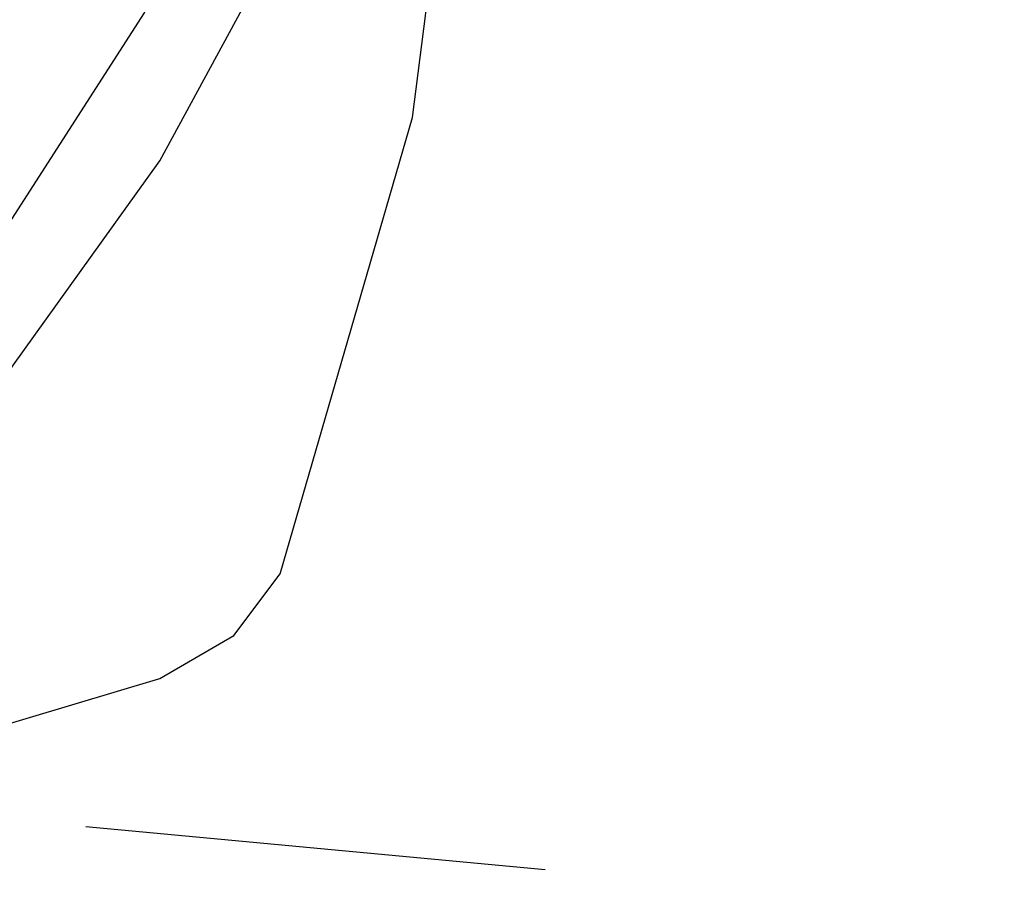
# Model space of a CAD drawing. Header units: inches. Extents: x -341304 to 31571016, y -692717 to 2132253.
# Tile 15 of 256: x 359132 to 359273, y -565997 to -565875. Entities that reach past the tile are written whole.
import ezdxf

# ---------------------------------------------------------------- set-up
doc = ezdxf.new("R2010")
doc.units = ezdxf.units.IN
doc.header["$MEASUREMENT"] = 0
doc.layers.add('cw pipe', color=3, linetype='Continuous')
doc.styles.add('ROMANS', font='romans')
doc.dimstyles.new('User600', dxfattribs={"dimscale": 500, "dimtxt": 1.5, "dimasz": 1.25, "dimexe": 1, "dimexo": 1, "dimgap": 0.4, "dimtad": 1, "dimdec": 0, "dimzin": 0, "dimdsep": 46, "dimtxsty": 'ROMANS', "dimcen": 1, "dimclrd": 8, "dimclre": 8, "dimclrt": 3, "dimadec": 0, "dimazin": 0, "dimtfac": 1, "dimtdec": 0, "dimtix": 1, "dimtofl": 0, "dimtmove": 0, "dimatfit": 3, "dimfxl": 1, "dimtolj": 1, "dimtzin": 0, "dimarcsym": 0})

# ---------------------------------------------------------------- blocks, each defined once
blk = doc.blocks.new('7ugb')
at = {"layer": 'cw pipe', "color": 20}
for points in [[(726.6, 2603.636), (745.497, 2605.833), (762.416, 2612.206), (778.237, 2621.654), (792.959, 2633.3), (803.506, 2648.022), (812.076, 2663.843), (817.349, 2681.861), (819.327, 2700.758), (817.349, 2718.776), (812.076, 2736.574), (803.506, 2752.395), (792.959, 2767.117), (778.237, 2778.762), (762.416, 2788.211), (745.497, 2794.583), (726.6, 2796.781)], [(698.035, 2613.304), (716.053, 2610.008), (732.972, 2610.008), (750.77, 2614.183), (766.591, 2621.654), (781.313, 2631.103), (792.959, 2643.847), (802.407, 2658.569), (809.878, 2674.39), (812.955, 2692.408), (812.955, 2709.107), (808.78, 2727.125), (802.407, 2742.946), (792.959, 2757.668), (780.434, 2770.413), (765.492, 2779.861), (749.672, 2787.332), (732.972, 2790.408), (714.954, 2790.408), (696.936, 2787.332)], [(812.076, 2618.578), (821.524, 2651.098), (825.699, 2683.838), (825.699, 2716.578), (821.524, 2749.318), (812.076, 2782.058)], [(803.506, 2611.107), (808.78, 2614.183), (812.076, 2618.578)], [(641.124, 2611.107), (672.766, 2601.659), (705.506, 2597.484), (739.125, 2597.484), (771.865, 2601.659), (803.506, 2611.107)], [(798.233, 2600.56), (830.973, 2597.484)]]:
    blk.add_lwpolyline(points, dxfattribs=at)
blk = doc.blocks.new('Q-Q')
at = {"xscale": 2, "yscale": 2, "zscale": 2}
blk.add_blockref('7ugb', (-1649596.16, 164869.22), dxfattribs=at)
at = {"color": 4}
blk.add_leader([(-1650390.68, 169819.41), (-1650390.68, 171648.16), (-1644362.63, 171648.16)], dimstyle='User600', override={"dimgap": 0.4, "dimtad": 0}, dxfattribs=at)

msp = doc.modelspace()

# ---------------------------------------------------------------- block references
at = {"color": 7}
msp.add_blockref('Q-Q', (2007141.3, -736060.37), dxfattribs=at)

doc.saveas('drawing.dxf')
